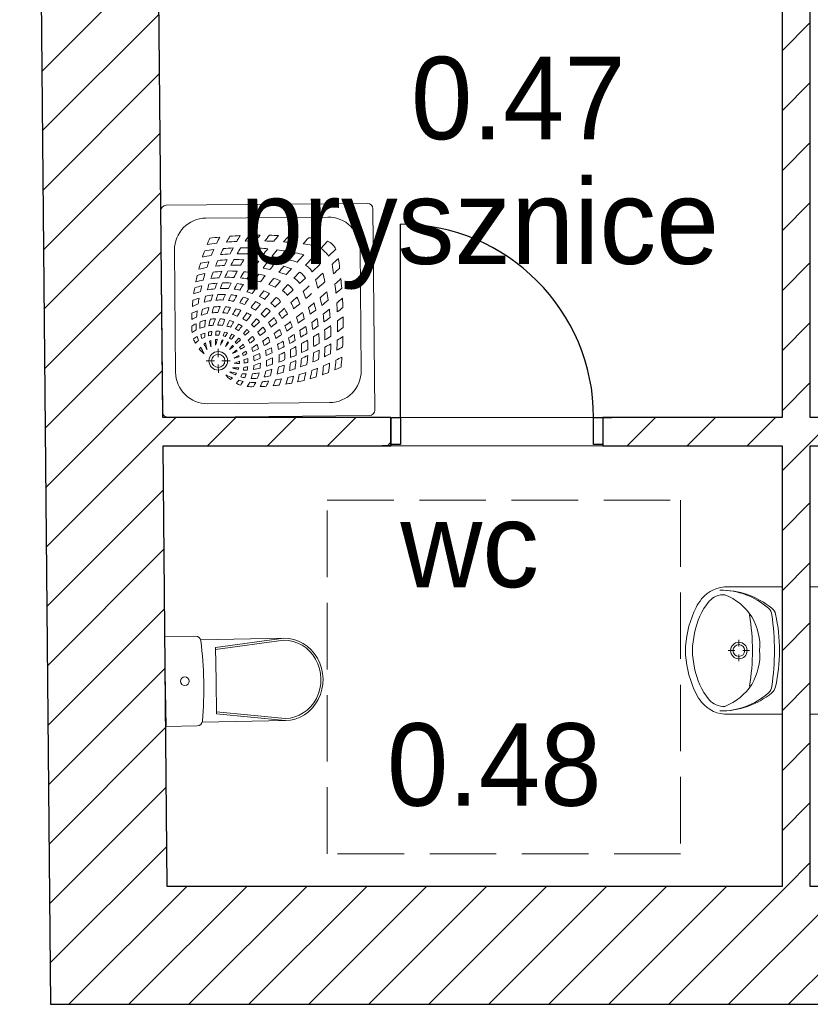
# Model space of a CAD drawing. Header units: millimetres. Extents: x -40063 to 512011, y 350190 to 687060.
# Tile 141 of 256: x 138880 to 142235, y 603587 to 607765. Entities that reach past the tile are written whole.
import ezdxf

# ---------------------------------------------------------------- set-up
doc = ezdxf.new("R2010")
doc.units = ezdxf.units.MM
doc.linetypes.add('Krawędzie ukryte', pattern=[391.222223, 282.222223, -109])
for name, color, linetype in [('Elementy Modelu - Strefy', 8, 'Continuous'), ('J_opis pomieszczeń', 8, 'Continuous'), ('Konstrukcja - Ściany zew', 8, 'Continuous'), ('Wnętrze - Umeblowanie', 8, 'Continuous'), ('X_ref', 8, 'Continuous')]:
    doc.layers.add(name, color=color, linetype=linetype)
doc.styles.add('GENERATED_STYLE_2', font='txt')

# ---------------------------------------------------------------- blocks, each defined once
blk = doc.blocks.new('fdgdfg')
at = {"layer": 'Elementy Modelu - Strefy', "linetype": 'Continuous', "lineweight": 0}
for p, q in [((-204219.8, 452289.9), (-204195.7, 449689.9)), ((-201567.2, 449689.9), (-201567.2, 452289.9)), ((-204195.7, 449689.9), (-201567.2, 449689.9)), ((-204194.6, 449569.9), (-204177.3, 447699.9)), ((-201567.2, 449569.9), (-204194.6, 449569.9)), ((-201567.2, 447699.9), (-201567.2, 449569.9)), ((-204177.3, 447699.9), (-201567.2, 447699.9))]:
    blk.add_line(p, q, dxfattribs=at)
at = {"layer": 'Konstrukcja - Ściany zew', "linetype": 'Continuous'}
for p, q in [((-204802.9, 461276.6), (-204672.7, 447199.9)), ((-204195.7, 449689.9), (-204219.8, 452289.9)), ((-201567.2, 452289.9), (-201567.2, 449689.9)), ((-201447.2, 449689.9), (-201447.2, 452289.9)), ((-204709.3, 451157.4), (-204213.9, 451652.8)), ((-204707, 450905.2), (-204211.5, 451400.6)), ((-201567.2, 451244.8), (-201447.2, 451364.8)), ((-204704.6, 450652.9), (-204209.2, 451148.4)), ((-201567.2, 450990.2), (-201447.2, 451110.2)), ((-204702.3, 450400.7), (-204206.9, 450896.2)), ((-201567.2, 450735.6), (-201447.2, 450855.6)), ((-204700, 450148.5), (-204204.5, 450643.9)), ((-201567.2, 450481.1), (-201447.2, 450601.1)), ((-203187.2, 449689.9), (-203187.2, 450509.9)), ((-204697.6, 449896.3), (-204202.2, 450391.7)), ((-201567.2, 450226.5), (-201447.2, 450346.5)), ((-204695.3, 449644), (-204199.9, 450139.5)), ((-201567.2, 449972), (-201447.2, 450092)), ((-204693, 449391.8), (-204197.5, 449887.3)), ((-201567.2, 449717.4), (-201447.2, 449837.4)), ((-203227.2, 449689.9), (-204195.7, 449689.9)), ((-204195.2, 449635), (-204140.4, 449689.9)), ((-204005.8, 449569.9), (-203885.8, 449689.9)), ((-203751.2, 449569.9), (-203631.2, 449689.9)), ((-203496.7, 449569.9), (-203376.7, 449689.9)), ((-203227.2, 449689.9), (-203264.2, 449689.9)), ((-203227.2, 449689.9), (-203264.2, 449689.9)), ((-203227.2, 449689.9), (-203227.2, 449574.9)), ((-203227.2, 449689.9), (-203187.2, 449689.9)), ((-203227.2, 449574.9), (-203227.2, 449689.9)), ((-203227.2, 449689.9), (-203227.2, 449574.9)), ((-203187.2, 449689.9), (-203187.2, 449574.9)), ((-202367.2, 449574.9), (-202367.2, 449689.9)), ((-202367.2, 449689.9), (-202327.2, 449689.9)), ((-202327.2, 449689.9), (-202290.2, 449689.9)), ((-202327.2, 449689.9), (-202327.2, 449574.9)), ((-201567.2, 449689.9), (-202327.2, 449689.9)), ((-202327.2, 449689.9), (-202327.2, 449574.9)), ((-202327.2, 449689.9), (-202327.2, 449574.9)), ((-202327.2, 449689.9), (-202290.2, 449689.9)), ((-202223.9, 449569.9), (-202103.9, 449689.9)), ((-201969.3, 449569.9), (-201849.3, 449689.9)), ((-201714.8, 449569.9), (-201594.8, 449689.9)), ((-201460.2, 449569.9), (-201340.2, 449689.9)), ((-200717.2, 449689.9), (-201447.2, 449689.9)), ((-204690.6, 449139.6), (-204195.2, 449635)), ((-203242.1, 449569.9), (-203227.2, 449584.8)), ((-204177.3, 447699.9), (-204194.6, 449569.9)), ((-204194.6, 449569.9), (-203227.2, 449569.9)), ((-203227.2, 449569.9), (-203264.2, 449569.9)), ((-203227.2, 449569.9), (-203264.2, 449569.9)), ((-203227.2, 449574.9), (-203227.2, 449569.9)), ((-203187.2, 449574.9), (-203227.2, 449574.9)), ((-203227.2, 449574.9), (-203227.2, 449569.9)), ((-202327.2, 449574.9), (-202367.2, 449574.9)), ((-202327.2, 449574.9), (-202327.2, 449569.9)), ((-202327.2, 449574.9), (-202327.2, 449569.9)), ((-202327.2, 449569.9), (-202290.2, 449569.9)), ((-202327.2, 449569.9), (-201567.2, 449569.9)), ((-202327.2, 449569.9), (-202290.2, 449569.9)), ((-201567.2, 449462.9), (-201460.2, 449569.9)), ((-201567.2, 449569.9), (-201567.2, 447699.9)), ((-201447.2, 447699.9), (-201447.2, 449569.9)), ((-201447.2, 449569.9), (-200717.2, 449569.9)), ((-204688.3, 448887.4), (-204192.9, 449382.8)), ((-201567.2, 449208.3), (-201447.2, 449328.3)), ((-204686, 448635.2), (-204190.5, 449130.6)), ((-201567.2, 448953.7), (-201447.2, 449073.7)), ((-204683.6, 448382.9), (-204188.2, 448878.4)), ((-201567.2, 448699.2), (-201447.2, 448819.2)), ((-204681.3, 448130.7), (-204185.9, 448626.1)), ((-201567.2, 448444.6), (-201447.2, 448564.6)), ((-204679, 447878.5), (-204183.5, 448373.9)), ((-201567.2, 448190.1), (-201447.2, 448310.1)), ((-204676.6, 447626.3), (-204181.2, 448121.7)), ((-201567.2, 447935.5), (-201447.2, 448055.5)), ((-204674.3, 447374), (-204178.9, 447869.5)), ((-201548.3, 447699.9), (-201447.2, 447800.9)), ((-204593.9, 447199.9), (-204093.9, 447699.9)), ((-204339.3, 447199.9), (-203839.3, 447699.9)), ((-201567.2, 447699.9), (-204177.3, 447699.9)), ((-204084.8, 447199.9), (-203584.8, 447699.9)), ((-203830.2, 447199.9), (-203330.2, 447699.9)), ((-203575.7, 447199.9), (-203075.7, 447699.9)), ((-203321.1, 447199.9), (-202821.1, 447699.9)), ((-203066.5, 447199.9), (-202566.5, 447699.9)), ((-202812, 447199.9), (-202312, 447699.9)), ((-202557.4, 447199.9), (-202057.4, 447699.9)), ((-202302.9, 447199.9), (-201802.9, 447699.9)), ((-202048.3, 447199.9), (-201548.3, 447699.9)), ((-201793.8, 447199.9), (-201293.8, 447699.9)), ((-201539.2, 447199.9), (-201039.2, 447699.9)), ((-198780.3, 447699.9), (-201447.2, 447699.9)), ((-204672.7, 447199.9), (-198480.3, 447199.9))]:
    blk.add_line(p, q, dxfattribs=at)
at = {"layer": 'Konstrukcja - Ściany zew', "linetype": 'Krawędzie ukryte', "lineweight": 13}
for p, q in [((-203497.8, 449338.4), (-201997.8, 449338.4)), ((-203497.8, 447838.4), (-203497.8, 449338.4)), ((-201997.8, 449338.4), (-201997.8, 447838.4)), ((-201997.8, 447838.4), (-203497.8, 447838.4))]:
    blk.add_line(p, q, dxfattribs=at)
at = {"layer": 'Konstrukcja - Ściany zew', "linetype": 'Continuous'}
blk.add_arc((-203187.2, 449689.9), 820, 0, 90, dxfattribs=at)
at = {"layer": 'Wnętrze - Umeblowanie', "color": 252, "linetype": 'Continuous', "lineweight": 5}
for p, q in [((-203326.5, 450598), (-204181.5, 450590)), ((-204203.8, 450567.3), (-204195.9, 449712.4)), ((-203494.7, 450540.1), (-204012.2, 450535.4)), ((-203303.8, 450575.7), (-203295.9, 449720.7)), ((-203495.8, 450437.5), (-203524.2, 450406.5)), ((-204146, 450399.1), (-204141.2, 449881.6)), ((-203461.1, 450403.5), (-203491.6, 450374.5)), ((-203358.5, 450406.4), (-203353.7, 449888.9)), ((-203559.4, 450368), (-203589.2, 450335.4)), ((-203529.4, 450338.6), (-203561.5, 450308.1)), ((-203615.5, 450306.6), (-203638.7, 450281.2)), ((-203664.4, 450253.2), (-203687.6, 450227.8)), ((-203589.7, 450281.3), (-203614.7, 450257.7)), ((-203642.3, 450231.5), (-203667.2, 450207.8)), ((-203714, 450198.9), (-203736.7, 450174.1)), ((-203695.6, 450180.9), (-203720, 450157.7)), ((-203755.1, 450154), (-203778.1, 450128.8)), ((-203739.8, 450139), (-203764.5, 450115.4)), ((-203797.2, 450107.9), (-203819.3, 450083.8)), ((-203785, 450096), (-203808.8, 450073.4)), ((-203838.6, 450062.7), (-203853.5, 450046.4)), ((-203829.5, 450053.8), (-203845.5, 450038.6)), ((-203899.9, 449995.7), (-203912.6, 449978.2)), ((-203872.5, 450025.6), (-203887.7, 450009)), ((-203866, 450019.2), (-203882.3, 450003.7)), ((-203960.2, 449945.4), (-203960.5, 449981)), ((-203895.4, 449991.3), (-203912.6, 449978.2)), ((-203975.6, 449929.7), (-204011.2, 449929.4)), ((-203959.6, 449878.7), (-203959.9, 449914.3)), ((-203908.9, 449930.3), (-203944.5, 449930)), ((-203487.5, 449752.7), (-204004.9, 449747.9)), ((-203318.2, 449698), (-204173.2, 449690.1)), ((-201567.2, 448970.7), (-201795.7, 448970.7)), ((-201567.2, 448970.7), (-201567.2, 448430.7)), ((-201447.2, 448970.7), (-201447.2, 448430.7)), ((-201447.2, 448970.7), (-201218.7, 448970.7)), ((-201567.2, 448615.7), (-201567.2, 448785.8)), ((-201447.2, 448615.7), (-201447.2, 448785.8)), ((-201750.6, 448717.5), (-201750.6, 448746.3)), ((-201767.2, 448700.8), (-201796, 448700.8)), ((-201705.1, 448700.8), (-201733.9, 448700.8)), ((-201750.6, 448655.4), (-201750.6, 448684.2)), ((-201567.2, 448430.7), (-201795.7, 448430.7)), ((-201447.2, 448430.7), (-201218.7, 448430.7))]:
    blk.add_line(p, q, dxfattribs=at)
at = {"layer": 'Wnętrze - Umeblowanie', "color": 7, "linetype": 'Continuous', "lineweight": 5}
for p, q in [((-204188.9, 448759), (-204056.4, 448761.4)), ((-204181.8, 448379), (-204188.9, 448759)), ((-204035, 448746.8), (-203681.9, 448753.3)), ((-203682.4, 448753.3), (-203972.2, 448713.9)), ((-203682.2, 448744.4), (-203972.1, 448705)), ((-203969.6, 448573), (-203972.2, 448713.9)), ((-203969.6, 448573), (-203967, 448432.1)), ((-203676.1, 448412.4), (-203967.2, 448441.1)), ((-203675.9, 448403.5), (-203967, 448432.1)), ((-204181.8, 448379), (-204049.4, 448381.5)), ((-204028.3, 448396.9), (-203675.4, 448403.5))]:
    blk.add_line(p, q, dxfattribs=at)
at = {"layer": 'Wnętrze - Umeblowanie', "color": 252, "linetype": 'Continuous', "lineweight": 5}
for centre, radius in [((-203960.1, 449929.9), 39.4), ((-203960.1, 449929.9), 28.1), ((-201750.6, 448700.8), 35), ((-201750.6, 448700.8), 25)]:
    blk.add_circle(centre, radius, dxfattribs=at)
for centre, radius, start, end in [((-204181.3, 450567.5), 22.5, 90.5301, 180.5301), ((-203326.3, 450575.5), 22.5, 0.5301, 90.5301), ((-203493.5, 450405.2), 135, 0.5301, 90.5301), ((-204011, 450400.4), 135, 90.5301, 180.5301), ((-203777.7, 448596.8), 1866.4, 95.4124, 96.7103), ((-203141.2, 450035.3), 914.5, 152.6835, 154.475), ((-202989, 449935.2), 1059.9, 150.4132, 151.9557), ((-203777.7, 448596.8), 1866.4, 92.7482, 94.0874), ((-202770.2, 449802.3), 1279.6, 149.011, 150.2851), ((-202977.5, 449851.7), 1047.7, 144.3374, 145.9634), ((-203777.7, 448596.8), 1866.4, 90.159, 91.5676), ((-202512.7, 449556.1), 1560.9, 144.4651, 145.5534), ((-202567.7, 449532.1), 1499.3, 141.6221, 142.8004), ((-203777.7, 448596.8), 1866.4, 87.7325, 88.9368), ((-202676.9, 449573.2), 1358, 139.1289, 140.4848), ((-202340.7, 449292), 1762.5, 138.5122, 139.5862), ((-203777.7, 448596.8), 1866.4, 85.186, 86.4164), ((-202053.8, 448987.6), 2148.1, 136.8521, 137.774), ((-203207.9, 450094.3), 864.6, 155.6763, 157.5774), ((-203796.5, 448934.7), 1504.2, 96.4886, 98.0514), ((-203796.5, 448934.7), 1504.2, 93.2424, 94.8815), ((-203796.5, 448934.7), 1504.2, 90.1293, 91.8767), ((-203796.5, 448934.7), 1504.2, 87.2606, 88.6848), ((-203796.5, 448934.7), 1504.2, 84.2009, 85.6615), ((-200465.3, 447631), 4199.8, 137.7948, 138.2771), ((-203796.5, 448934.7), 1504.2, 80.9335, 82.4912), ((-203777.7, 448596.8), 1866.4, 82.5283, 83.8046), ((-196952.8, 444359.5), 8965.9, 137.23435, 137.47022), ((-203535.2, 450356.6), 90, 48.2118, 64.0114), ((-203541.2, 450362.5), 90, 27.0489, 42.8485), ((-203207.9, 450094.3), 864.6, 159.509, 161.37), ((-203872.2, 449495.2), 888.9, 97.5969, 100.0431), ((-203849.9, 449305.9), 1103.9, 96.7063, 98.7486), ((-203141.2, 450035.3), 914.5, 156.3375, 158.1), ((-202989, 449935.2), 1059.9, 153.61, 155.1451), ((-203872.2, 449495.2), 888.9, 92.4546, 95.0695), ((-203849.9, 449305.9), 1103.9, 92.4401, 94.6013), ((-202770.2, 449802.3), 1279.6, 151.7035, 152.9925), ((-202977.5, 449851.7), 1047.7, 147.8174, 149.4586), ((-203872.2, 449495.2), 888.9, 87.6812, 90.4943), ((-203849.9, 449305.9), 1103.9, 88.4278, 90.7443), ((-202512.7, 449556.1), 1560.9, 146.8574, 147.9899), ((-202567.7, 449532.1), 1499.3, 144.2569, 145.492), ((-203872.2, 449495.2), 888.9, 83.4308, 85.5478), ((-203849.9, 449305.9), 1103.9, 84.8127, 86.6082), ((-202676.9, 449573.2), 1358, 142.209, 143.6368), ((-202340.7, 449292), 1762.5, 141.0071, 142.1636), ((-203872.2, 449495.2), 888.9, 78.844, 80.9711), ((-203849.9, 449305.9), 1103.9, 80.9235, 82.75), ((-202053.8, 448987.6), 2148.1, 139.0307, 140.0355), ((-200465.3, 447631), 4199.8, 138.9627, 139.5051), ((-203849.9, 449305.9), 1103.9, 76.7227, 78.6746), ((-196952.8, 444359.5), 8965.9, 137.81539, 138.08512), ((-203573.7, 450331.3), 90, 42.0436, 56.6503), ((-203565.8, 450323.6), 90, 34.41, 49.0167), ((-203207.9, 450094.3), 864.6, 163.2005, 164.9735), ((-203885.8, 449613), 746.4, 98.769, 101.5795), ((-203141.2, 450035.3), 914.5, 159.8229, 161.4774), ((-202989, 449935.2), 1059.9, 156.6355, 158.0555), ((-203894.9, 449700.5), 635.5, 93.5053, 96.9815), ((-203885.8, 449613), 746.4, 92.8252, 95.8603), ((-202770.2, 449802.3), 1279.6, 154.2338, 155.407), ((-202977.5, 449851.7), 1047.7, 151.018, 152.4765), ((-203894.9, 449700.5), 635.5, 87.317, 91.0607), ((-203885.8, 449613), 746.4, 87.3598, 90.6311), ((-202512.7, 449556.1), 1560.9, 149.0576, 150.0511), ((-202567.7, 449532.1), 1499.3, 146.642, 147.7037), ((-203894.9, 449700.5), 635.5, 81.8488, 84.5978), ((-203885.8, 449613), 746.4, 82.5215, 84.9416), ((-202676.9, 449573.2), 1358, 144.949, 146.1514), ((-202340.7, 449292), 1762.5, 143.2165, 144.1774), ((-203885.8, 449613), 746.4, 77.3073, 79.6987), ((-202053.8, 448987.6), 2148.1, 140.9408, 141.7633), ((-200465.3, 447631), 4199.8, 139.9906, 140.4314), ((-203885.8, 449613), 746.4, 71.5523, 74.1601), ((-203872.2, 449495.2), 888.9, 73.8302, 76.1283), ((-203635.9, 450258.4), 90, 46.2512, 58.7335), ((-203603.2, 450289.4), 90, 47.3048, 60.8471), ((-203607.2, 450293.3), 90, 30.2132, 43.7555), ((-204958.1, 450075), 1504.2, 8.5691, 10.1267), ((-209659.1, 456832.9), 8965.9, 313.59007, 313.82594), ((-205296.3, 450087.6), 1866.4, 7.2557, 8.532), ((-203207.9, 450094.3), 864.6, 166.7639, 168.6256), ((-203907.2, 449760.8), 550.3, 101.4646, 104.9973), ((-203894.9, 449700.5), 635.5, 100.2841, 103.4741), ((-203141.2, 450035.3), 914.5, 163.1686, 164.949), ((-202989, 449935.2), 1059.9, 159.5251, 161.0854), ((-203907.2, 449760.8), 550.3, 93.9303, 97.8126), ((-202770.2, 449802.3), 1279.6, 156.6348, 157.9426), ((-202977.5, 449851.7), 1047.7, 154.006, 155.626), ((-203907.2, 449760.8), 550.3, 87.0882, 91.2573), ((-202512.7, 449556.1), 1560.9, 151.1031, 152.2119), ((-202567.7, 449532.1), 1499.3, 148.8291, 150.0024), ((-203907.2, 449760.8), 550.3, 81.0242, 84.0934), ((-202676.9, 449573.2), 1358, 147.4255, 148.7857), ((-202340.7, 449292), 1762.5, 145.197, 146.2293), ((-203907.2, 449760.8), 550.3, 74.6036, 77.4881), ((-202053.8, 448987.6), 2148.1, 142.6342, 143.5022), ((-203894.9, 449700.5), 635.5, 75.9929, 78.6515), ((-203894.9, 449700.5), 635.5, 69.4816, 72.4025), ((-196952.8, 444359.5), 8965.9, 138.32453, 138.5414), ((-203664, 450230.8), 90, 45.8495, 57.3833), ((-203609.2, 450287.3), 11.2, 45.2108, 45.8495), ((-203664.6, 450231.4), 90, 33.677, 45.2108), ((-203637.5, 450260), 90, 32.3268, 44.8091), ((-209659.1, 456832.9), 8965.9, 312.97518, 313.2449), ((-204585.9, 450028.5), 1103.9, 12.3857, 14.3376), ((-206323.2, 453381.5), 4199.8, 312.7832, 313.2655), ((-203930.6, 449850.9), 409.9, 104.1033, 108.4271), ((-203917.3, 449783.8), 500.5, 102.345, 106.0302), ((-203141.2, 450035.3), 914.5, 166.5177, 168.1048), ((-202989, 449935.2), 1059.9, 162.4377, 163.8054), ((-203930.6, 449850.9), 409.9, 94.865, 99.6755), ((-203917.3, 449783.8), 500.5, 94.4487, 98.5437), ((-202770.2, 449802.3), 1279.6, 159.0711, 160.2044), ((-202977.5, 449851.7), 1047.7, 157.0252, 158.4142), ((-203930.6, 449850.9), 409.9, 86.523, 91.6061), ((-203917.3, 449783.8), 500.5, 87.2762, 91.661), ((-202512.7, 449556.1), 1560.9, 153.1896, 154.1447), ((-202567.7, 449532.1), 1499.3, 151.0572, 152.0698), ((-203930.6, 449850.9), 409.9, 79.1852, 82.8685), ((-202992.2, 449704.1), 1021.8, 147.4707, 149.0044), ((-203917.3, 449783.8), 500.5, 80.8486, 84.1313), ((-202850, 449560.4), 1190.7, 144.8163, 146.1799), ((-203930.6, 449850.9), 409.9, 71.35, 74.8059), ((-203917.3, 449783.8), 500.5, 74.1483, 77.1285), ((-200465.3, 447631), 4199.8, 140.8978, 141.3529), ((-203917.3, 449783.8), 500.5, 66.5636, 69.9021), ((-203907.2, 449760.8), 550.3, 67.4067, 70.6028), ((-196952.8, 444359.5), 8965.9, 138.77004, 138.9888), ((-203716.2, 450179.5), 90, 44.983, 54.8833), ((-203684.8, 450203.9), 90, 48.3743, 59.2179), ((-203691.2, 450210.2), 90, 31.8424, 42.686), ((-209659.1, 456832.9), 8965.9, 312.51889, 312.73576), ((-204396.2, 450009.7), 888.9, 14.9319, 17.2301), ((-206323.2, 453381.5), 4199.8, 311.5551, 312.0976), ((-204937.5, 451818.4), 2148.1, 313.2863, 314.2082), ((-204958.1, 450075), 1504.2, 5.3988, 6.8594), ((-205296.3, 450087.6), 1866.4, 4.6439, 5.8743), ((-203207.9, 450094.3), 864.6, 170.3132, 172.0138), ((-203938.7, 449883.3), 354.1, 105.9547, 110.7399), ((-202989, 449935.2), 1059.9, 165.3123, 166.704), ((-203941.3, 449884.9), 327.2, 97.3717, 102.8856), ((-203938.7, 449883.3), 354.1, 95.7485, 101.0931), ((-202770.2, 449802.3), 1279.6, 161.4451, 162.5984), ((-202977.5, 449851.7), 1047.7, 159.9139, 161.3172), ((-203941.3, 449884.9), 327.2, 87.8561, 93.5369), ((-203938.7, 449883.3), 354.1, 86.5331, 92.1071), ((-202512.7, 449556.1), 1560.9, 155.1531, 156.1207), ((-202567.7, 449532.1), 1499.3, 153.1128, 154.1348), ((-203941.3, 449884.9), 327.2, 79.531, 83.6146), ((-202992.2, 449704.1), 1021.8, 150.535, 152.0679), ((-203938.7, 449883.3), 354.1, 78.4989, 82.4769), ((-203938.7, 449883.3), 354.1, 69.7791, 73.6866), ((-202053.8, 448987.6), 2148.1, 144.3593, 145.1342), ((-200465.3, 447631), 4199.8, 141.8253, 142.242), ((-203930.6, 449850.9), 409.9, 62.6747, 66.453), ((-196952.8, 444359.5), 8965.9, 139.22491, 139.42886), ((-203736.8, 450152.5), 90, 47.7046, 56.864), ((-203741.6, 450157.3), 90, 34.1963, 43.3557), ((-203714.9, 450178.3), 90, 36.177, 46.0773), ((-204190.6, 449990.8), 635.5, 18.6578, 21.5787), ((-206323.2, 453381.5), 4199.8, 310.6289, 311.0697), ((-204937.5, 451818.4), 2148.1, 311.0248, 312.0296), ((-204585.9, 450028.5), 1103.9, 8.3103, 10.1368), ((-204627.7, 451537.1), 1762.5, 311.474, 312.5481), ((-203207.9, 450094.3), 864.6, 173.8589, 175.5852), ((-203949.5, 449907.7), 280.4, 110.0362, 115.4426), ((-203941.3, 449884.9), 327.2, 107.808, 112.6945), ((-203141.2, 450035.3), 914.5, 169.8464, 171.4575), ((-203949.6, 449911), 277.2, 98.6424, 104.8281), ((-203949.6, 449911), 277.2, 88.0008, 94.2229), ((-203949.6, 449911), 277.2, 78.639, 83.2033), ((-202850, 449560.4), 1190.7, 147.4911, 148.8563), ((-203949.6, 449911), 277.2, 68.4915, 73.1237), ((-203941.3, 449884.9), 327.2, 70.4233, 74.5523), ((-202053.8, 448987.6), 2148.1, 145.8571, 146.6391), ((-200465.3, 447631), 4199.8, 142.6121, 143.0339), ((-203941.3, 449884.9), 327.2, 60.6545, 64.8418), ((-196952.8, 444359.5), 8965.9, 139.60291, 139.80945), ((-203938.7, 449883.3), 354.1, 60.3012, 64.3925), ((-203938.7, 449883.3), 354.1, 53.2995, 55.2146), ((-204007, 449950.3), 354.1, 35.8457, 37.7608), ((-203930.6, 449850.9), 409.9, 56.2582, 58.0976), ((-204039.5, 449957.8), 409.9, 32.9627, 34.8021), ((-209659.1, 456832.9), 8965.9, 312.07149, 312.29026), ((-204106.9, 449969.9), 500.5, 21.1582, 24.4966), ((-206323.2, 453381.5), 4199.8, 309.7074, 310.1625), ((-204130.1, 449979.6), 550.3, 20.4574, 23.6536), ((-204937.5, 451818.4), 2148.1, 309.297, 310.1195), ((-204278.2, 449998.3), 746.4, 11.3616, 13.753), ((-204396.2, 450009.7), 888.9, 10.0892, 12.2163), ((-204627.7, 451537.1), 1762.5, 308.8967, 310.0532), ((-204340.5, 451206.2), 1358, 310.5755, 311.9314), ((-204958.1, 450075), 1504.2, 2.3755, 3.7997), ((-205296.3, 450087.6), 1866.4, 2.1235, 3.3278), ((-203207.9, 450094.3), 864.6, 177.5146, 179.275), ((-203953.1, 449894.8), 265.1, 111.3327, 116.5891), ((-203141.2, 450035.3), 914.5, 173.3168, 174.9573), ((-202989, 449935.2), 1059.9, 168.3439, 169.7643), ((-203961.3, 449913.1), 222, 101.8878, 108.5823), ((-203953.3, 449899.8), 260.2, 100.3353, 106.461), ((-202770.2, 449802.3), 1279.6, 163.9632, 165.1445), ((-202977.5, 449851.7), 1047.7, 162.9627, 164.3894), ((-203961.3, 449913.1), 222, 90.2231, 96.5346), ((-203953.3, 449899.8), 260.2, 89.703, 95.7145), ((-202512.7, 449556.1), 1560.9, 157.2375, 158.2247), ((-202567.7, 449532.1), 1499.3, 155.2871, 156.3244), ((-203961.3, 449913.1), 222, 79.3858, 84.6988), ((-203953.3, 449899.8), 260.2, 80.0993, 84.7835), ((-202992.2, 449704.1), 1021.8, 153.7449, 155.2862), ((-203436.9, 449869.1), 528.8, 147.8222, 150.9123), ((-203961.3, 449913.1), 222, 68.3778, 73.7027), ((-203953.3, 449899.8), 260.2, 69.9141, 74.6571), ((-202053.8, 448987.6), 2148.1, 147.4246, 148.2025), ((-200465.3, 447631), 4199.8, 143.4309, 143.8455), ((-196952.8, 444359.5), 8965.9, 139.99365, 140.19433), ((-203953.3, 449899.8), 260.2, 59.2775, 63.7602), ((-203949.6, 449911), 277.2, 57.7918, 62.3344), ((-203949.6, 449911), 277.2, 49.8119, 51.79), ((-203979.1, 449940), 277.2, 39.2703, 41.2483), ((-203941.3, 449884.9), 327.2, 53.4088, 55.3112), ((-204005.3, 449947.8), 327.2, 35.7491, 37.6515), ((-209659.1, 456832.9), 8965.9, 311.63143, 311.83538), ((-204007, 449950.3), 354.1, 26.6678, 30.7591), ((-206323.2, 453381.5), 4199.8, 308.8183, 309.2349), ((-204039.5, 449957.8), 409.9, 24.6073, 28.3856), ((-204937.5, 451818.4), 2148.1, 307.5581, 308.4261), ((-204130.1, 449979.6), 550.3, 13.5722, 16.4567), ((-204190.6, 449990.8), 635.5, 12.4088, 15.0674), ((-204627.7, 451537.1), 1762.5, 306.8828, 307.8438), ((-204340.5, 451206.2), 1358, 307.4235, 308.8513), ((-204396.2, 450009.7), 888.9, 5.5125, 7.6295), ((-204585.9, 450028.5), 1103.9, 4.452, 6.2476), ((-204383.5, 451314.6), 1499.3, 308.2599, 309.4382), ((-203961.3, 449913.1), 222, 114.1603, 120.0445), ((-203965.2, 449911), 197.6, 116.813, 122.8365), ((-203818.9, 450083.9), 235.5, 179.177, 185.5963), ((-203818.9, 450083.9), 235.5, 172.0404, 172.2629), ((-203917.8, 450077.2), 120.4, 171.4503, 184.4681), ((-202989, 449935.2), 1059.9, 171.3201, 171.3671), ((-203965.2, 449911), 197.6, 104.3321, 111.24), ((-203715.1, 450055.3), 302.7, 171.0547, 176.3327), ((-203573.9, 449998.5), 433.5, 165.576, 169.3575), ((-203965.7, 449885.3), 196.3, 94.7485, 100.0664), ((-203965.2, 449911), 197.6, 92.1326, 98.3157), ((-203653.9, 449984.3), 341.9, 158.7109, 163.5847), ((-203361.2, 449858.6), 641.3, 157.1014, 159.6543), ((-203965.7, 449885.3), 196.3, 83.1546, 89.0588), ((-203965.2, 449911), 197.6, 80.2638, 86.1497), ((-202992.2, 449704.1), 1021.8, 156.8559, 158.4042), ((-203436.9, 449869.1), 528.8, 153.9574, 156.8595), ((-203965.2, 449911), 197.6, 68.9558, 74.3899), ((-202053.8, 448987.6), 2148.1, 148.9557, 149.656), ((-203510, 449804.4), 459.2, 142.2235, 145.3558), ((-203965.2, 449911), 197.6, 57.414, 62.184), ((-203961.3, 449913.1), 222, 57.0447, 61.772), ((-203961.3, 449913.1), 222, 48.3283, 50.2348), ((-203976.8, 449928.3), 222, 40.8255, 42.732), ((-203953.3, 449899.8), 260.2, 51.2337, 53.1247), ((-203990.2, 449936), 260.2, 37.9356, 39.8266), ((-209659.1, 456832.9), 8965.9, 311.25085, 311.45738), ((-203979.1, 449940), 277.2, 28.7258, 33.2685), ((-206323.2, 453381.5), 4199.8, 308.0263, 308.4482), ((-204005.3, 449947.8), 327.2, 26.2185, 30.4058), ((-204937.5, 451818.4), 2148.1, 305.9261, 306.701), ((-204007, 449950.3), 354.1, 17.3737, 21.2812), ((-204039.5, 449957.8), 409.9, 16.2544, 19.7103), ((-204106.9, 449969.9), 500.5, 13.9318, 16.912), ((-204627.7, 451537.1), 1762.5, 304.831, 305.8633), ((-204340.5, 451206.2), 1358, 304.9089, 306.1113), ((-204190.6, 449990.8), 635.5, 6.4625, 9.2115), ((-204278.2, 449998.3), 746.4, 6.1187, 8.5388), ((-204383.5, 451314.6), 1499.3, 305.5682, 306.8034), ((-204360.6, 451370.1), 1560.9, 303.0704, 304.2029), ((-204585.9, 450028.5), 1103.9, 0.316, 2.6325), ((-204360.6, 451370.1), 1560.9, 305.5069, 306.5952), ((-204958.1, 450075), 1504.2, 359.1836, 0.931), ((-205296.3, 450087.6), 1866.4, 359.4927, 0.9013), ((-203867.1, 450072.8), 205.3, 178.8429, 186.1645), ((-203965.7, 449885.3), 196.3, 116.4952, 122.5253), ((-203965.7, 449885.3), 196.3, 105.2115, 111.5464), ((-203966.9, 449892.5), 163.2, 108.1343, 114.338), ((-203855.1, 450078.9), 183, 191.8979, 197.3079), ((-203715.1, 450055.3), 302.7, 181.4732, 184.7086), ((-203966.9, 449892.5), 163.2, 97.2417, 102.4336), ((-203833.3, 450052.3), 168.8, 180.1603, 185.7054), ((-203970.1, 449912.8), 126.6, 98.9082, 104.2325), ((-203687.7, 450005.8), 303.6, 170.8019, 173.9381), ((-203774.3, 450019.2), 198.2, 169.409, 174.1527), ((-203970.1, 449912.8), 126.6, 84.3687, 90.6402), ((-203966.9, 449892.5), 163.2, 84.7214, 90.7858), ((-202992.2, 449704.1), 1021.8, 159.9166, 160.8788), ((-203436.9, 449869.1), 528.8, 159.7525, 161.6586), ((-203966.9, 449892.5), 163.2, 73.769, 78.0254), ((-202053.8, 448987.6), 2148.1, 150.384, 150.8776), ((-203965.7, 449885.3), 196.3, 72.7992, 77.4899), ((-203510, 449804.4), 459.2, 148.7706, 151.2113), ((-196952.8, 444359.5), 8965.9, 140.7084, 140.84049), ((-203966.9, 449892.5), 163.2, 62.5962, 66.8346), ((-203965.7, 449885.3), 196.3, 62.1822, 66.6255), ((-196952.8, 444359.5), 8965.9, 140.3765, 140.53026), ((-203965.7, 449885.3), 196.3, 53.4947, 55.1429), ((-204004.5, 449923.4), 196.3, 35.9174, 37.5656), ((-203965.2, 449911), 197.6, 48.3094, 50.1576), ((-203978.9, 449924.4), 197.6, 40.9027, 42.7509), ((-209659.1, 456832.9), 8965.9, 310.86596, 311.06664), ((-203976.8, 449928.3), 222, 29.2883, 34.0156), ((-206323.2, 453381.5), 4199.8, 307.2147, 307.6294), ((-203990.2, 449936), 260.2, 27.3001, 31.7828), ((-204937.5, 451818.4), 2148.1, 304.4212, 305.2032), ((-203979.1, 449940), 277.2, 17.9366, 22.5688), ((-204350, 451032.9), 1190.7, 302.204, 303.5692), ((-204005.3, 449947.8), 327.2, 16.508, 20.637), ((-204350, 451032.9), 1190.7, 304.8804, 306.244), ((-204203.7, 450893.4), 1021.8, 302.0559, 303.5896), ((-204039.5, 449957.8), 409.9, 8.1918, 11.8751), ((-204340.5, 451206.2), 1358, 302.2746, 303.6348), ((-204106.9, 449969.9), 500.5, 6.929, 10.2117), ((-204383.5, 451314.6), 1499.3, 301.0579, 302.2312), ((-204130.1, 449979.6), 550.3, 6.9669, 10.036), ((-204383.5, 451314.6), 1499.3, 303.3566, 304.4183), ((-204360.6, 451370.1), 1560.9, 301.0092, 302.0027), ((-204278.2, 449998.3), 746.4, 0.4292, 3.7005), ((-204396.2, 450009.7), 888.9, 0.566, 3.3791), ((-204056.4, 450910.8), 1047.7, 305.0969, 306.7229), ((-203966.9, 449892.5), 163.2, 120.1656, 126.8977), ((-203935.5, 450067), 136.6, 198.789, 207.1093), ((-203970.1, 449912.8), 126.6, 125.8219, 133.4467), ((-203818.9, 450083.9), 235.5, 192.3503, 196.9025), ((-203970.1, 449912.8), 126.6, 111.6424, 118.1447), ((-203963.4, 449927.4), 93.2, 122.6688, 127.8997), ((-203855.1, 450078.9), 183, 205.1983, 213.4744), ((-203715.1, 450055.3), 302.7, 189.4018, 194.8124), ((-203963.4, 449927.4), 93.2, 107.3412, 111.6504), ((-203777, 450060.5), 225.7, 191.8818, 198.2233), ((-203687.7, 450005.8), 303.6, 178.0039, 182.9626), ((-203963.4, 449927.4), 93.2, 90.2143, 95.6077), ((-203774.3, 450019.2), 198.2, 179.7175, 186.5267), ((-202992.2, 449704.1), 1021.8, 161.9535, 163.3606), ((-203436.9, 449869.1), 528.8, 163.5755, 166.0174), ((-202053.8, 448987.6), 2148.1, 151.3541, 151.9754), ((-203963.4, 449927.4), 93.2, 74.8213, 78.0753), ((-203970.1, 449912.8), 126.6, 71.7257, 75.729), ((-203510, 449804.4), 459.2, 153.376, 156.0922), ((-196952.8, 444359.5), 8965.9, 140.95303, 141.09398), ((-203963.4, 449927.4), 93.2, 59.4171, 62.6368), ((-203970.1, 449912.8), 126.6, 59.0058, 62.9517), ((-203963.4, 449927.4), 93.2, 45.1255, 47.0614), ((-203970.1, 449912.8), 126.6, 47.7148, 49.4311), ((-203976.9, 449919.6), 126.6, 41.6291, 43.3455), ((-203966.9, 449892.5), 163.2, 53.0374, 54.664), ((-209659.1, 456832.9), 8965.9, 310.2198, 310.35189), ((-203997.3, 449922.3), 163.2, 36.3963, 38.0229), ((-203997.3, 449922.3), 163.2, 24.2257, 28.4641), ((-209659.1, 456832.9), 8965.9, 310.53003, 310.68379), ((-204004.5, 449923.4), 196.3, 24.4348, 28.8781), ((-204093.8, 450377.5), 459.2, 305.7045, 308.8368), ((-204937.5, 451818.4), 2148.1, 301.4043, 302.1046), ((-203978.9, 449924.4), 197.6, 28.8763, 33.6463), ((-203978.9, 449924.4), 197.6, 16.6704, 22.1045), ((-204937.5, 451818.4), 2148.1, 302.8578, 303.6357), ((-203976.8, 449928.3), 222, 17.3576, 22.6825), ((-204030.5, 450451.8), 528.8, 300.148, 303.238), ((-203990.2, 449936), 260.2, 16.4032, 21.1462), ((-204203.7, 450893.4), 1021.8, 298.9924, 300.5253), ((-203979.1, 449940), 277.2, 7.857, 12.4213), ((-204005.3, 449947.8), 327.2, 7.4457, 11.5293), ((-204007, 449950.3), 354.1, 8.5834, 12.5614), ((-204383.5, 451314.6), 1499.3, 298.9905, 300.0031), ((-204360.6, 451370.1), 1560.9, 298.8484, 299.9572), ((-204106.9, 449969.9), 500.5, 359.3993, 3.7841), ((-204130.1, 449979.6), 550.3, 359.803, 3.9721), ((-204190.6, 449990.8), 635.5, 359.9996, 3.7432), ((-204056.4, 450910.8), 1047.7, 298.5838, 300.0423), ((-204109.6, 451117.2), 1279.6, 298.0678, 299.3568), ((-204056.4, 450910.8), 1047.7, 301.6017, 303.2429), ((-204585.9, 450028.5), 1103.9, 356.459, 358.6202), ((-204958.1, 450075), 1504.2, 356.1788, 357.8179), ((-204109.6, 451117.2), 1279.6, 300.7752, 302.0492), ((-205296.3, 450087.6), 1866.4, 356.9729, 358.3121), ((-203963.4, 449927.4), 93.2, 139.2599, 145.9118), ((-203935.5, 450067), 136.6, 219.7261, 231.4764), ((-204871, 449571.2), 935.1, 24.5785, 26.4881), ((-203960, 449929.9), 67.7, 117.1996, 117.5301), ((-209659.1, 456832.9), 8965.9, 309.96631, 310.10726), ((-204093.8, 450377.5), 459.2, 294.9681, 297.6843), ((-203962.5, 449926.5), 93.2, 43.9989, 45.9348), ((-203962.5, 449926.5), 93.2, 28.4235, 31.6432), ((-203976.9, 449919.6), 126.6, 28.1086, 32.0544), ((-204093.8, 450377.5), 459.2, 299.849, 302.2897), ((-204937.5, 451818.4), 2148.1, 300.1827, 300.6763), ((-203976.9, 449919.6), 126.6, 15.3313, 19.3346), ((-204030.5, 450451.8), 528.8, 289.4017, 291.3077), ((-203997.3, 449922.3), 163.2, 13.0348, 17.2913), ((-204004.5, 449923.4), 196.3, 13.5704, 18.2611), ((-204030.5, 450451.8), 528.8, 294.2008, 297.1029), ((-204203.7, 450893.4), 1021.8, 292.6561, 294.2044), ((-203978.9, 449924.4), 197.6, 4.9106, 10.7965), ((-204203.7, 450893.4), 1021.8, 295.7741, 297.3154), ((-203976.8, 449928.3), 222, 6.3615, 11.6745), ((-204383.5, 451314.6), 1499.3, 294.7358, 295.7732), ((-203990.2, 449936), 260.2, 6.2768, 10.961), ((-204383.5, 451314.6), 1499.3, 296.9255, 297.9475), ((-204360.6, 451370.1), 1560.9, 294.9396, 295.9071), ((-203979.1, 449940), 277.2, 356.8374, 3.0595), ((-204005.3, 449947.8), 327.2, 357.5234, 3.2042), ((-204360.6, 451370.1), 1560.9, 296.9156, 297.8707), ((-204007, 449950.3), 354.1, 358.9532, 4.5272), ((-204056.4, 450910.8), 1047.7, 292.6461, 294.0351), ((-204039.5, 449957.8), 409.9, 359.4542, 4.5373), ((-204056.4, 450910.8), 1047.7, 295.4343, 297.0543), ((-204190.6, 449990.8), 635.5, 354.0788, 357.555), ((-204109.6, 451117.2), 1279.6, 295.6533, 296.8265), ((-204278.2, 449998.3), 746.4, 355.2, 358.2351), ((-204396.2, 450009.7), 888.9, 355.9908, 358.6057), ((-203972.7, 450900.8), 1059.9, 295.9152, 297.4503), ((-203972.7, 450900.8), 1059.9, 299.1046, 300.6471), ((-204937.5, 451818.4), 2148.1, 299.0849, 299.7062), ((-204030.5, 450451.8), 528.8, 285.0429, 287.4848), ((-204203.7, 450893.4), 1021.8, 287.6997, 289.1068), ((-203874.2, 450117.3), 198.2, 264.5336, 271.3428), ((-203962.5, 449926.5), 93.2, 12.985, 16.239), ((-203962.5, 449926.5), 93.2, 355.4526, 0.846), ((-204203.7, 450893.4), 1021.8, 290.1815, 291.1437), ((-203976.9, 449919.6), 126.6, 0.4201, 6.6915), ((-203874.2, 450117.3), 198.2, 276.9076, 281.6513), ((-203997.3, 449922.3), 163.2, 0.2745, 6.3389), ((-204004.5, 449923.4), 196.3, 2.0015, 7.9056), ((-203911.3, 450236.9), 341.9, 287.4756, 292.3494), ((-204042.4, 450527.3), 641.3, 291.406, 293.9589), ((-203978.9, 449924.4), 197.6, 352.7446, 358.9277), ((-203976.8, 449928.3), 222, 354.5257, 0.8372), ((-204056.4, 450910.8), 1047.7, 286.6708, 288.0976), ((-204360.6, 451370.1), 1560.9, 292.8356, 293.8228), ((-203990.2, 449936), 260.2, 355.3458, 1.3573), ((-204109.6, 451117.2), 1279.6, 288.4619, 289.6152), ((-204056.4, 450910.8), 1047.7, 289.7431, 291.1464), ((-204005.3, 449947.8), 327.2, 348.1746, 353.6886), ((-204007, 449950.3), 354.1, 349.9672, 355.3118), ((-204109.6, 451117.2), 1279.6, 290.8559, 291.9892), ((-204039.5, 449957.8), 409.9, 351.3848, 356.1953), ((-204106.9, 449969.9), 500.5, 352.5166, 356.6116), ((-203972.7, 450900.8), 1059.9, 289.9749, 291.5352), ((-204109.6, 451117.2), 1279.6, 293.1177, 294.4255), ((-204130.1, 449979.6), 550.3, 353.2477, 357.13), ((-203972.7, 450900.8), 1059.9, 293.0048, 294.4248), ((-203869.8, 450750.5), 914.5, 292.9603, 294.7228), ((-204585.9, 450028.5), 1103.9, 352.3117, 354.354), ((-204958.1, 450075), 1504.2, 353.0089, 354.5717), ((-203869.8, 450750.5), 914.5, 296.5853, 298.3768), ((-205296.3, 450087.6), 1866.4, 354.35, 355.6479), ((-204006.2, 449882.9), 135, 180.5301, 270.5301), ((-203823.4, 449956.9), 136.6, 219.5839, 231.3341), ((-204301.8, 449012.5), 935.1, 64.5722, 66.4818), ((-203839.1, 450177.1), 302.7, 256.2479, 261.6585), ((-203813, 450037.6), 183, 237.5859, 245.862), ((-203960, 449929.9), 67.7, 333.5301, 333.8607), ((-203832.8, 450115.4), 225.7, 252.837, 259.1785), ((-203889.1, 450203.5), 303.6, 268.0976, 273.0564), ((-203962.5, 449926.5), 93.2, 323.1606, 328.3915), ((-203962.5, 449926.5), 93.2, 339.4099, 343.7191), ((-203976.9, 449919.6), 126.6, 332.9156, 339.4179), ((-203839.1, 450177.1), 302.7, 266.3517, 269.5871), ((-203976.9, 449919.6), 126.6, 346.8278, 352.1521), ((-203840, 450058.9), 168.8, 265.3549, 270.9), ((-203889.1, 450203.5), 303.6, 277.1222, 280.2584), ((-203997.3, 449922.3), 163.2, 336.7222, 342.926), ((-203997.3, 449922.3), 163.2, 348.6267, 353.8186), ((-204004.5, 449923.4), 196.3, 339.5139, 345.8488), ((-203839.1, 450177.1), 302.7, 274.7276, 280.0056), ((-204004.5, 449923.4), 196.3, 350.9939, 356.3118), ((-203898.6, 450317.2), 433.5, 281.7028, 285.4843), ((-203978.9, 449924.4), 197.6, 339.8203, 346.7282), ((-203976.8, 449928.3), 222, 342.478, 349.1725), ((-204109.6, 451117.2), 1279.6, 285.9158, 287.0971), ((-203990.2, 449936), 260.2, 344.5993, 350.725), ((-203979.1, 449940), 277.2, 346.2322, 352.4179), ((-203972.7, 450900.8), 1059.9, 284.3563, 285.748), ((-203972.7, 450900.8), 1059.9, 287.2549, 288.6226), ((-204106.9, 449969.9), 500.5, 345.0301, 348.7153), ((-203869.8, 450750.5), 914.5, 286.1112, 287.8917), ((-204130.1, 449979.6), 550.3, 346.063, 349.5956), ((-204190.6, 449990.8), 635.5, 347.5862, 350.7762), ((-203869.8, 450750.5), 914.5, 289.5829, 291.2374), ((-204278.2, 449998.3), 746.4, 349.4808, 352.2913), ((-204396.2, 450009.7), 888.9, 351.0172, 353.4634), ((-203809.5, 450684.9), 864.6, 289.6903, 291.5513), ((-203488.7, 449887.7), 135, 270.5301, 0.5301), ((-203809.5, 450684.9), 864.6, 293.4829, 295.384), ((-203962.5, 449926.5), 93.2, 305.1485, 311.8004), ((-203976.9, 449919.6), 126.6, 317.6136, 325.2384), ((-203823.4, 449956.9), 136.6, 243.951, 252.2713), ((-203808.6, 450073.9), 235.5, 254.1577, 258.71), ((-203997.3, 449922.3), 163.2, 324.1626, 330.8947), ((-203813, 450037.6), 183, 253.7524, 259.1624), ((-204004.5, 449923.4), 196.3, 328.535, 334.5651), ((-203808.6, 450073.9), 235.5, 265.464, 271.8833), ((-203813.5, 449974.9), 120.4, 266.5921, 279.61), ((-203978.9, 449924.4), 197.6, 328.2238, 334.2473), ((-203972.7, 450900.8), 1059.9, 279.6932, 279.7402), ((-203976.8, 449928.3), 222, 331.0158, 336.9), ((-203869.8, 450750.5), 914.5, 276.103, 277.7435), ((-203808.6, 450073.9), 235.5, 278.7974, 279.0199), ((-203972.7, 450900.8), 1059.9, 281.296, 282.7164), ((-203995.3, 449936.2), 265.1, 334.4712, 339.7276), ((-203982.4, 449940), 280.4, 335.6177, 341.0241), ((-203869.8, 450750.5), 914.5, 279.6028, 281.2139), ((-204005.3, 449947.8), 327.2, 338.3658, 343.2523), ((-204007, 449950.3), 354.1, 340.3204, 345.1056), ((-203809.5, 450684.9), 864.6, 279.0465, 280.7471), ((-203869.8, 450750.5), 914.5, 282.9555, 284.5426), ((-204039.5, 449957.8), 409.9, 342.6332, 346.957), ((-203809.5, 450684.9), 864.6, 282.4347, 284.2964), ((-203809.5, 450684.9), 864.6, 286.0867, 287.8598), ((-203818.8, 450025.5), 205.3, 264.8957, 272.2173), ((-203809.5, 450684.9), 864.6, 271.7853, 273.5457), ((-203809.5, 450684.9), 864.6, 275.4751, 277.2013), ((-204173.4, 449712.6), 22.5, 180.5301, 270.5301), ((-203318.4, 449720.5), 22.5, 270.5301, 0.5301), ((-201801.6, 448833.5), 137.4, 87.5448, 141.2546), ((-201827.1, 448651.7), 305.1, 48.5245, 90.6767), ((-201825.3, 448617.3), 339.6, 50.6648, 90.9072), ((-201649.9, 448724.2), 293, 140.7149, 170.0022), ((-201742.7, 448786.5), 212.8, 141.3152, 152.8429), ((-201815.4, 448856.8), 80.9, 86.0694, 139.1984), ((-201898.2, 448713.6), 240.7, 32.8442, 68.4481), ((-201533.6, 448687.1), 444.2, 153.7403, 175.7948), ((-201654.9, 448846.6), 45, 7.8304, 48.5245), ((-201638.6, 448845.1), 45, 12.694, 50.6648), ((-202678, 448700.8), 984.9, 351.1796, 8.8266), ((-201902.1, 448720.1), 240.6, 355.394, 31.0561), ((-202753.3, 448695.6), 1153.8, 0.245, 7.8304), ((-202254.1, 448706.5), 675.9, 359.4897, 12.694), ((-201630.6, 448700.7), 316.7, 166.4334, 193.5666), ((-201707.3, 448700.7), 270, 175.9876, 184.0124), ((-201902.1, 448681.4), 240.6, 328.9439, 4.606), ((-202753.3, 448707.2), 1153.8, 352.0921, 359.6775), ((-202254.1, 448695.6), 675.9, 347.2285, 0.4328), ((-201533.6, 448714.4), 444.2, 184.2052, 206.2597), ((-201649.9, 448677.3), 293, 189.9978, 219.2851), ((-201898.2, 448687.8), 240.7, 291.5519, 327.1558), ((-201655, 448554.7), 45, 311.398, 352.0921), ((-201638.8, 448556.2), 45, 309.2578, 347.2285), ((-201742.7, 448615), 212.8, 207.1571, 218.6848), ((-201815.4, 448544.7), 80.9, 220.8016, 273.9306), ((-201825.2, 448784.3), 339.6, 269.0153, 309.2578), ((-201827.1, 448749.8), 305.1, 269.2458, 311.398), ((-201801.6, 448568), 137.4, 218.7454, 272.4552)]:
    blk.add_arc(centre, radius, start, end, dxfattribs=at)
at = {"layer": 'Wnętrze - Umeblowanie', "color": 7, "linetype": 'Continuous', "lineweight": 5}
for centre, major_axis, ratio, start_param, end_param in [((-204056, 448739.4), (22.3, 0.4), 0.989247, 0.100415, 1.570796), ((-205664.9, 448541.6), (1643.2, 30.4), 0.989247, 6.178217, 6.388032), ((-203679.1, 448578.4), (3.1, -166), 0.93174, 0, 3.141593), ((-203678.7, 448578.4), (3.2, -174.9), 0.933096, 0, 3.141593), ((-204049.8, 448403.6), (22.3, 0.4), 0.989247, 4.712389, 6.173785)]:
    blk.add_ellipse(centre, major_axis=major_axis, ratio=ratio, start_param=start_param, end_param=end_param, dxfattribs=at)
blk.add_ellipse((-204101.8, 448570.6), major_axis=(18.7, 0.3), ratio=0.989247, dxfattribs=at)
at = {"layer": 'Elementy Modelu - Strefy', "lineweight": 13, "style": 'GENERATED_STYLE_2'}
for s, p in [('0.47', (-203142, 450870.1)), ('0.48', (-203244.2, 448042.3))]:
    blk.add_text(s, height=350, dxfattribs=at).set_placement(p)
at = {"layer": 'J_opis pomieszczeń', "linetype": 'Continuous', "style": 'GENERATED_STYLE_2'}
for s, p in [('prysznice', (-203867.2, 450341.1)), ('wc', (-203187.2, 448969.6))]:
    blk.add_text(s, height=359.99, dxfattribs=at).set_placement(p)

msp = doc.modelspace()

# ---------------------------------------------------------------- block references
at = {"layer": 'X_ref'}
msp.add_blockref('fdgdfg', (343682.59614, 156387.58931), dxfattribs=at)

doc.saveas('drawing.dxf')
